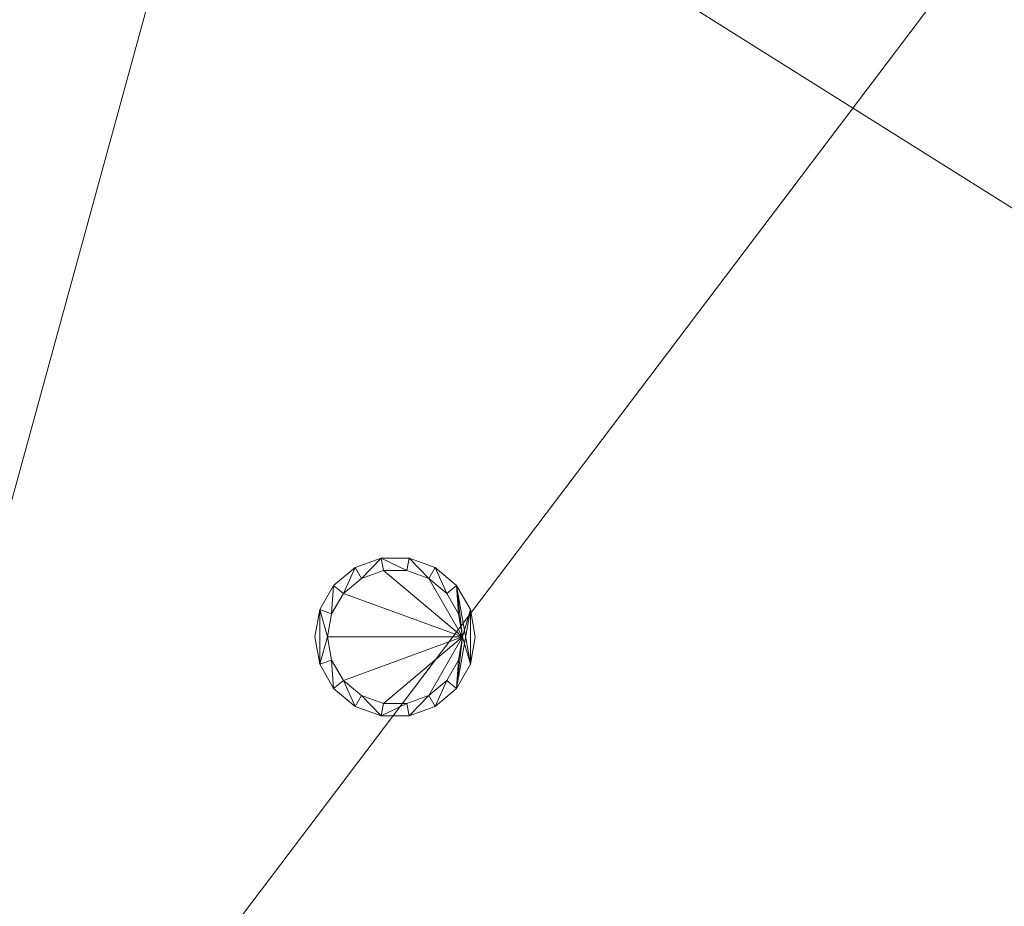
# Model space of a CAD drawing. Header units: millimetres. Extents: x 5566 to 34320, y 298 to 15638.
# Tile 50 of 256: x 12793 to 13960, y 1349 to 2399. Entities that reach past the tile are written whole.
import ezdxf

# ---------------------------------------------------------------- set-up
doc = ezdxf.new("R2010")
doc.units = ezdxf.units.MM
doc.header["$MEASUREMENT"] = 0
for name, color, linetype in [('New_A - Lighting.3D', 7, 'Continuous'), ('New_A - Slabs.3D', 7, 'Continuous'), ('New_A - Soffits.3D', 7, 'Continuous')]:
    doc.layers.add(name, color=color, linetype=linetype)
doc.layers.add('New_A - Lighting.3D_Pen_No__77', color=7, linetype='Continuous', lineweight=25, true_color=0xffcc66)

# ---------------------------------------------------------------- blocks, each defined once
blk = doc.blocks.new('Slab_F88997A8-3703-4895-AA88-2743A1B7FDF9', base_point=(5758.1, 9954.5))
at = {"layer": 'New_A - Soffits.3D', "lineweight": 0}
mesh = blk.add_polyface(dxfattribs=at)
corners = [(7225, 9954.5, 3250.4), (5758.1, 9954.5, 3250.4), (5758.1, 9954.5, 2565.4), (7225, 9954.5, 2565.4), (10330.1, 15440.9, 3250.4), (5758.1, 15440.9, 3250.4), (7225, 3642.6, 3250.4), (8901.4, 3642.6, 3250.4), (8901.4, 3096.5, 3250.4), (12419.3, 3096.5, 3250.4), (12419.3, 493, 3250.4), (25538.4, 493, 3250.4), (25538.4, 3687, 3250.4), (22960.3, 3687, 3250.4), (22960.3, 8786.1, 3250.4), (18324.8, 8786.1, 3250.4), (18324.8, 10272.8, 3250.4), (18350.2, 10272.8, 3250.4), (18350.2, 11935.7, 3250.4), (18274, 11935.7, 3250.4), (18274, 14755.1, 3250.4), (14679.9, 14755.1, 3250.4), (14679.9, 14805.9, 3250.4), (10330.1, 14805.9, 3250.4), (18467.2, 708.9, 3250.4), (16357.3, 708.9, 3250.4), (16357.3, 4043.2, 3250.4), (17346.3, 4043.2, 3250.4), (17346.3, 3566.4, 3250.4), (18467.2, 3566.4, 3250.4), (5758.1, 15440.9, 2565.4), (7225, 3642.6, 2565.4), (10330.1, 15440.9, 2565.4), (10330.1, 14805.9, 2565.4), (14679.9, 14805.9, 2565.4), (14679.9, 14755.1, 2565.4), (18274, 14755.1, 2565.4), (18274, 11935.7, 2565.4), (18350.2, 11935.7, 2565.4), (18350.2, 10272.8, 2565.4), (18324.8, 10272.8, 2565.4), (18324.8, 8786.1, 2565.4), (22960.3, 8786.1, 2565.4), (22960.3, 3687, 2565.4), (25538.4, 3687, 2565.4), (25538.4, 493, 2565.4), (12419.3, 493, 2565.4), (12419.3, 3096.5, 2565.4), (8901.4, 3096.5, 2565.4), (8901.4, 3642.6, 2565.4), (17346.3, 3566.4, 2565.4), (17346.3, 4043.2, 2565.4), (16357.3, 4043.2, 2565.4), (16357.3, 708.9, 2565.4), (18467.2, 708.9, 2565.4), (18467.2, 3566.4, 2565.4)]
mesh.append_faces([[corners[k] for k in face] for face in [(0, 1, 2, 3), (1, 5, 30, 2), (6, 0, 3, 31), (5, 4, 32, 30), (7, 6, 31, 49), (8, 7, 49, 48), (9, 8, 48, 47), (10, 9, 47, 46), (11, 10, 46, 45), (12, 11, 45, 44), (13, 12, 44, 43), (14, 13, 43, 42), (15, 14, 42, 41), (16, 15, 41, 40), (17, 16, 40, 39), (18, 17, 39, 38), (19, 18, 38, 37), (20, 19, 37, 36), (21, 20, 36, 35), (22, 21, 35, 34), (23, 22, 34, 33), (4, 23, 33, 32), (25, 24, 54, 53), (26, 25, 53, 52), (27, 26, 52, 51), (28, 27, 51, 50), (29, 28, 50, 55), (24, 29, 55, 54)]], dxfattribs={"color": 254})
mesh.append_faces([[corners[k] for k in face] for face in [(18, 16, 17), (45, 43, 44)]], dxfattribs={"vtx0": -1, "color": 254})
mesh.append_faces([[corners[k] for k in face] for face in [(11, 24, 10), (38, 40, 37)]], dxfattribs={"vtx0": -1, "vtx1": -1, "color": 254})
mesh.append_faces([[corners[k] for k in face] for face in [(4, 0, 7), (25, 21, 10), (15, 19, 28), (11, 13, 24), (49, 3, 32), (46, 35, 53), (50, 37, 41), (45, 54, 43)]], dxfattribs={"vtx0": -1, "vtx1": -1, "vtx2": -1, "color": 254})
mesh.append_faces([[corners[k] for k in face] for face in [(23, 7, 8), (23, 8, 9), (21, 9, 10), (21, 26, 27), (19, 27, 28), (15, 28, 29), (13, 29, 24), (3, 30, 32), (49, 32, 33), (47, 33, 34), (47, 34, 35), (51, 35, 36), (51, 36, 37), (46, 53, 54), (55, 41, 42), (54, 42, 43)]], dxfattribs={"vtx0": -1, "vtx2": -1, "color": 254})
mesh.append_faces([[corners[k] for k in face] for face in [(12, 13, 11), (39, 40, 38)]], dxfattribs={"vtx1": -1, "color": 254})
mesh.append_faces([[corners[k] for k in face] for face in [(4, 5, 0), (23, 4, 7), (22, 23, 9), (21, 22, 9), (25, 26, 21), (20, 21, 27), (19, 20, 27), (15, 16, 19), (18, 19, 16), (24, 25, 10), (14, 15, 29), (13, 14, 29), (48, 49, 33), (47, 48, 33), (46, 47, 35), (52, 53, 35), (51, 52, 35), (50, 51, 37), (40, 41, 37), (55, 50, 41), (54, 55, 42), (45, 46, 54)]], dxfattribs={"vtx1": -1, "vtx2": -1, "color": 254})
mesh.append_faces([[corners[k] for k in face] for face in [(5, 1, 0), (0, 6, 7), (3, 2, 30), (49, 31, 3)]], dxfattribs={"vtx2": -1, "color": 254})
blk = doc.blocks.new('Slab_37BCEA3F-6036-4764-93A5-9224337F71E8', base_point=(5916.4, 15048))
at = {"layer": 'New_A - Slabs.3D', "lineweight": 0}
mesh = blk.add_polyface(dxfattribs=at)
corners = [(5916.4, 10157.6), (5916.4, 15048), (5916.4, 15048, -150), (5916.4, 10157.6, -150), (9975.6, 14387.8), (9976.6, 15048), (7377, 10157.6), (7377, 3737.9), (8902.4, 3737.9), (8902.4, 3096.5), (12502.7, 3096.5), (12502.7, 677.9), (16357.3, 677.1), (16357.3, 492.9), (18467.2, 492.9), (18467.2, 683.4), (22812.2, 682.8), (22812.2, 8523.1), (17906.7, 8523.1), (17906.7, 9408.3), (12153.6, 9408.3), (12151.6, 10818), (14831.4, 10818), (14831.4, 14387.8), (9976.6, 15048, -150), (7377, 10157.6, -150), (9975.6, 14387.8, -150), (14831.4, 14387.8, -150), (14831.4, 10818, -150), (12151.6, 10818, -150), (12153.6, 9408.3, -150), (17906.7, 9408.3, -150), (17906.7, 8523.1, -150), (22812.2, 8523.1, -150), (22812.2, 682.8, -150), (18467.2, 683.4, -150), (18467.2, 492.9, -150), (16357.3, 492.9, -150), (16357.3, 677.1, -150), (12502.7, 677.9, -150), (12502.7, 3096.5, -150), (8902.4, 3096.5, -150), (8902.4, 3737.9, -150), (7377, 3737.9, -150)]
mesh.append_faces([[corners[k] for k in face] for face in [(0, 1, 2, 3), (1, 5, 24, 2), (6, 0, 3, 25), (5, 4, 26, 24), (7, 6, 25, 43), (8, 7, 43, 42), (9, 8, 42, 41), (10, 9, 41, 40), (11, 10, 40, 39), (12, 11, 39, 38), (13, 12, 38, 37), (14, 13, 37, 36), (15, 14, 36, 35), (16, 15, 35, 34), (17, 16, 34, 33), (18, 17, 33, 32), (19, 18, 32, 31), (20, 19, 31, 30), (21, 20, 30, 29), (22, 21, 29, 28), (23, 22, 28, 27), (4, 23, 27, 26)]], dxfattribs={"color": 254})
mesh.append_faces([[corners[k] for k in face] for face in [(23, 21, 22), (17, 15, 16)]], dxfattribs={"vtx0": -1, "color": 254})
mesh.append_faces([[corners[k] for k in face] for face in [(27, 29, 26), (33, 35, 32)]], dxfattribs={"vtx0": -1, "vtx1": -1, "color": 254})
mesh.append_faces([[corners[k] for k in face] for face in [(6, 8, 4), (1, 6, 4), (21, 4, 9), (20, 10, 12), (26, 42, 25), (26, 25, 2), (41, 26, 29), (38, 40, 30)]], dxfattribs={"vtx0": -1, "vtx1": -1, "vtx2": -1, "color": 254})
mesh.append_faces([[corners[k] for k in face] for face in [(4, 8, 9), (20, 9, 10), (18, 12, 13), (18, 13, 14), (18, 14, 15), (41, 29, 30), (38, 30, 31), (38, 31, 32)]], dxfattribs={"vtx0": -1, "vtx2": -1, "color": 254})
mesh.append_faces([[corners[k] for k in face] for face in [(5, 1, 4), (24, 26, 2), (28, 29, 27), (34, 35, 33)]], dxfattribs={"vtx1": -1, "color": 254})
mesh.append_faces([[corners[k] for k in face] for face in [(20, 21, 9), (23, 4, 21), (19, 20, 12), (18, 19, 12), (17, 18, 15), (41, 42, 26), (40, 41, 30), (37, 38, 32), (36, 37, 32), (35, 36, 32)]], dxfattribs={"vtx1": -1, "vtx2": -1, "color": 254})
mesh.append_faces([[corners[k] for k in face] for face in [(1, 0, 6), (6, 7, 8), (10, 11, 12), (25, 3, 2), (42, 43, 25), (38, 39, 40)]], dxfattribs={"vtx2": -1, "color": 254})
blk = doc.blocks.new('Slab_AB0D8A13-3061-4D3D-998D-06020AEFFC0B', base_point=(12026.1, 9294))
at = {"layer": 'New_A - Soffits.3D', "lineweight": 0}
mesh = blk.add_polyface(dxfattribs=at)
corners = [(12026.1, 9294, 6410), (12026.1, 9294, 6260), (12254, 9294, 6260), (12254, 9294, 6410), (12026.1, 10373.6, 6410), (12026.1, 10373.6, 6260), (15124.9, 10373.6, 6260), (15124.9, 10424.4, 6260), (16191.5, 10423.2, 6260), (16192, 9681.4, 6260), (16191.9, 8621.4, 6260), (16191.7, 5330.7, 6260), (16076.8, 5330.7, 6260), (16077.3, 3744.1, 6260), (16077.4, 492.9, 6260), (12416.8, 492.9, 6260), (12416.8, 2969.4, 6260), (12254.7, 2969.4, 6260), (12254.7, 2969.4, 6410), (12416.8, 2969.4, 6410), (12416.8, 492.9, 6410), (16077.4, 492.9, 6410), (16077.3, 3744.1, 6410), (16076.8, 5330.7, 6410), (16191.7, 5330.7, 6410), (16191.9, 8621.4, 6410), (16192, 9681.4, 6410), (16191.5, 10423.2, 6410), (15124.9, 10424.4, 6410), (15124.9, 10373.6, 6410)]
mesh.append_faces([[corners[k] for k in face] for face in [(0, 1, 2, 3), (4, 5, 1, 0), (3, 2, 17, 18), (29, 6, 5, 4), (28, 7, 6, 29), (27, 8, 7, 28), (26, 9, 8, 27), (25, 10, 9, 26), (24, 11, 10, 25), (23, 12, 11, 24), (22, 13, 12, 23), (21, 14, 13, 22), (20, 15, 14, 21), (19, 16, 15, 20), (18, 17, 16, 19)]], dxfattribs={"color": 254})
mesh.append_faces([[corners[k] for k in face] for face in [(14, 12, 13)]], dxfattribs={"vtx0": -1, "color": 254})
mesh.append_faces([[corners[k] for k in face] for face in [(9, 11, 8), (21, 23, 20)]], dxfattribs={"vtx0": -1, "vtx1": -1, "color": 254})
mesh.append_faces([[corners[k] for k in face] for face in [(16, 2, 6), (15, 6, 12), (29, 3, 19), (23, 29, 20)]], dxfattribs={"vtx0": -1, "vtx1": -1, "vtx2": -1, "color": 254})
mesh.append_faces([[corners[k] for k in face] for face in [(2, 5, 6), (12, 6, 7), (12, 7, 8), (29, 19, 20), (27, 23, 24)]], dxfattribs={"vtx0": -1, "vtx2": -1, "color": 254})
mesh.append_faces([[corners[k] for k in face] for face in [(22, 23, 21)]], dxfattribs={"vtx1": -1, "color": 254})
mesh.append_faces([[corners[k] for k in face] for face in [(15, 16, 6), (14, 15, 12), (11, 12, 8), (29, 4, 3), (28, 29, 23), (27, 28, 23), (26, 27, 24)]], dxfattribs={"vtx1": -1, "vtx2": -1, "color": 254})
mesh.append_faces([[corners[k] for k in face] for face in [(2, 1, 5), (16, 17, 2), (4, 0, 3), (3, 18, 19)]], dxfattribs={"vtx2": -1, "color": 254})
blk = doc.blocks.new('Lamp_6B3A64FB-08E8-452B-A4D0-CA568889041E')
at = {"layer": 'New_A - Lighting.3D', "lineweight": 0}
mesh = blk.add_polyface(dxfattribs=at)
corners = [(13332.7, 1667.9, 2550.4), (13326.9, 1700.3, 2550.4), (13326.9, 1700.3, 2565.4), (13332.7, 1667.9, 2565.4), (13310.4, 1728.9, 2550.4), (13310.4, 1728.9, 2565.4), (13285.2, 1750.1, 2550.4), (13285.2, 1750.1, 2565.4), (13254.2, 1761.4, 2550.4), (13254.2, 1761.4, 2565.4), (13221.2, 1761.4, 2550.4), (13221.2, 1761.4, 2565.4), (13190.2, 1750.1, 2550.4), (13190.2, 1750.1, 2565.4), (13164.9, 1728.9, 2550.4), (13164.9, 1728.9, 2565.4), (13148.4, 1700.3, 2550.4), (13148.4, 1700.3, 2565.4), (13142.7, 1667.9, 2550.4), (13142.7, 1667.9, 2565.4), (13148.4, 1635.4, 2550.4), (13148.4, 1635.4, 2565.4), (13164.9, 1606.8, 2550.4), (13164.9, 1606.8, 2565.4), (13190.2, 1585.6, 2550.4), (13190.2, 1585.6, 2565.4), (13221.2, 1574.3, 2550.4), (13221.2, 1574.3, 2565.4), (13254.2, 1574.3, 2550.4), (13254.2, 1574.3, 2565.4), (13285.2, 1585.6, 2550.4), (13285.2, 1585.6, 2565.4), (13310.4, 1606.8, 2550.4), (13310.4, 1606.8, 2565.4), (13326.9, 1635.4, 2550.4), (13326.9, 1635.4, 2565.4), (13317.7, 1667.9, 2550.4), (13312.8, 1640.5, 2550.4), (13312.8, 1640.5, 2565.4), (13317.7, 1667.9, 2565.4), (13298.9, 1616.4, 2550.4), (13298.9, 1616.4, 2565.4), (13277.7, 1598.6, 2550.4), (13277.7, 1598.6, 2565.4), (13251.6, 1589.1, 2550.4), (13251.6, 1589.1, 2565.4), (13223.8, 1589.1, 2550.4), (13223.8, 1589.1, 2565.4), (13197.7, 1598.6, 2550.4), (13197.7, 1598.6, 2565.4), (13176.4, 1616.4, 2550.4), (13176.4, 1616.4, 2565.4), (13162.5, 1640.5, 2550.4), (13162.5, 1640.5, 2565.4), (13157.7, 1667.9, 2550.4), (13157.7, 1667.9, 2565.4), (13162.5, 1695.2, 2550.4), (13162.5, 1695.2, 2565.4), (13176.4, 1719.3, 2550.4), (13176.4, 1719.3, 2565.4), (13197.7, 1737.1, 2550.4), (13197.7, 1737.1, 2565.4), (13223.8, 1746.6, 2550.4), (13223.8, 1746.6, 2565.4), (13251.6, 1746.6, 2550.4), (13251.6, 1746.6, 2565.4), (13277.7, 1737.1, 2550.4), (13277.7, 1737.1, 2565.4), (13298.9, 1719.3, 2550.4), (13298.9, 1719.3, 2565.4), (13312.8, 1695.2, 2550.4), (13312.8, 1695.2, 2565.4)]
mesh.append_faces([[corners[k] for k in face] for face in [(0, 1, 2, 3), (1, 4, 5, 2), (4, 6, 7, 5), (6, 8, 9, 7), (8, 10, 11, 9), (10, 12, 13, 11), (12, 14, 15, 13), (14, 16, 17, 15), (16, 18, 19, 17), (18, 20, 21, 19), (20, 22, 23, 21), (22, 24, 25, 23), (24, 26, 27, 25), (26, 28, 29, 27), (28, 30, 31, 29), (30, 32, 33, 31), (32, 34, 35, 33), (34, 0, 3, 35), (36, 37, 38, 39), (37, 40, 41, 38), (40, 42, 43, 41), (42, 44, 45, 43), (44, 46, 47, 45), (46, 48, 49, 47), (48, 50, 51, 49), (50, 52, 53, 51), (52, 54, 55, 53), (54, 56, 57, 55), (56, 58, 59, 57), (58, 60, 61, 59), (60, 62, 63, 61), (62, 64, 65, 63), (64, 66, 67, 65), (66, 68, 69, 67), (68, 70, 71, 69), (70, 36, 39, 71)]], dxfattribs={"color": 9})
mesh.append_faces([[corners[k] for k in face] for face in [(20, 16, 54), (34, 36, 4), (17, 21, 55), (2, 39, 33)]], dxfattribs={"vtx0": -1, "vtx1": -1, "vtx2": -1, "color": 9})
mesh.append_faces([[corners[k] for k in face] for face in [(20, 54, 52), (56, 16, 14), (22, 52, 50), (58, 14, 12), (24, 50, 48), (60, 12, 10), (26, 48, 46), (26, 46, 44), (64, 10, 8), (28, 44, 42), (66, 8, 6), (30, 42, 40), (68, 6, 4), (32, 40, 37), (32, 37, 36), (34, 4, 1), (17, 55, 57), (53, 21, 23), (15, 57, 59), (51, 23, 25), (13, 59, 61), (49, 25, 27), (11, 61, 63), (11, 63, 65), (45, 27, 29), (9, 65, 67), (43, 29, 31), (7, 67, 69), (41, 31, 33), (5, 69, 71), (5, 71, 39), (2, 33, 35)]], dxfattribs={"vtx0": -1, "vtx2": -1, "color": 9})
mesh.append_faces([[corners[k] for k in face] for face in [(0, 34, 1), (3, 2, 35)]], dxfattribs={"vtx1": -1, "color": 9})
mesh.append_faces([[corners[k] for k in face] for face in [(56, 54, 16), (22, 20, 52), (58, 56, 14), (24, 22, 50), (60, 58, 12), (26, 24, 48), (62, 60, 10), (64, 62, 10), (28, 26, 44), (66, 64, 8), (30, 28, 42), (68, 66, 6), (32, 30, 40), (70, 68, 4), (36, 70, 4), (34, 32, 36), (53, 55, 21), (15, 17, 57), (51, 53, 23), (13, 15, 59), (49, 51, 25), (11, 13, 61), (47, 49, 27), (45, 47, 27), (9, 11, 65), (43, 45, 29), (7, 9, 67), (41, 43, 31), (5, 7, 69), (38, 41, 33), (39, 38, 33), (2, 5, 39)]], dxfattribs={"vtx1": -1, "vtx2": -1, "color": 9})
mesh.append_faces([[corners[k] for k in face] for face in [(20, 18, 16), (17, 19, 21)]], dxfattribs={"vtx2": -1, "color": 9})
mesh = blk.add_polyface(dxfattribs=at)
corners = [(13317.7, 1667.9, 2552), (13312.8, 1640.5, 2552), (13298.9, 1616.4, 2552), (13277.7, 1598.6, 2552), (13251.6, 1589.1, 2552), (13223.8, 1589.1, 2552), (13197.7, 1598.6, 2552), (13176.4, 1616.4, 2552), (13162.5, 1640.5, 2552), (13157.7, 1667.9, 2552), (13162.5, 1695.2, 2552), (13176.4, 1719.3, 2552), (13197.7, 1737.1, 2552), (13223.8, 1746.6, 2552), (13251.6, 1746.6, 2552), (13277.7, 1737.1, 2552), (13298.9, 1719.3, 2552), (13312.8, 1695.2, 2552)]
mesh.append_faces([[corners[k] for k in face] for face in [(0, 15, 16, 17)]], dxfattribs={"vtx0": -1, "color": 7})
mesh.append_faces([[corners[k] for k in face] for face in [(0, 3, 4, 5), (0, 5, 6, 7), (0, 7, 8, 9), (0, 9, 10, 11), (0, 11, 12, 13), (0, 13, 14, 15)]], dxfattribs={"vtx0": -1, "vtx3": -1, "color": 7})
mesh.append_faces([[corners[k] for k in face] for face in [(0, 1, 2, 3)]], dxfattribs={"vtx3": -1, "color": 7})

msp = doc.modelspace()

# ---------------------------------------------------------------- block references
at = {"layer": 'New_A - Lighting.3D_Pen_No__77', "color": 31, "linetype": 'Continuous', "lineweight": 25, "true_color": 0xffcc66}
msp.add_blockref('Lamp_6B3A64FB-08E8-452B-A4D0-CA568889041E', (0, 0), dxfattribs=at)
at = {"layer": 'New_A - Slabs.3D', "color": 251, "linetype": 'Continuous', "lineweight": 18, "true_color": 0x4a4a4a}
msp.add_blockref('Slab_37BCEA3F-6036-4764-93A5-9224337F71E8', (5916.4, 15048), dxfattribs=at)
at = {"layer": 'New_A - Soffits.3D', "color": 251, "linetype": 'Continuous', "lineweight": 18, "true_color": 0x4a4a4a}
for name, p in [('Slab_F88997A8-3703-4895-AA88-2743A1B7FDF9', (5758.1, 9954.5)), ('Slab_AB0D8A13-3061-4D3D-998D-06020AEFFC0B', (12026.1, 9294))]:
    msp.add_blockref(name, p, dxfattribs=at)

doc.saveas('drawing.dxf')
